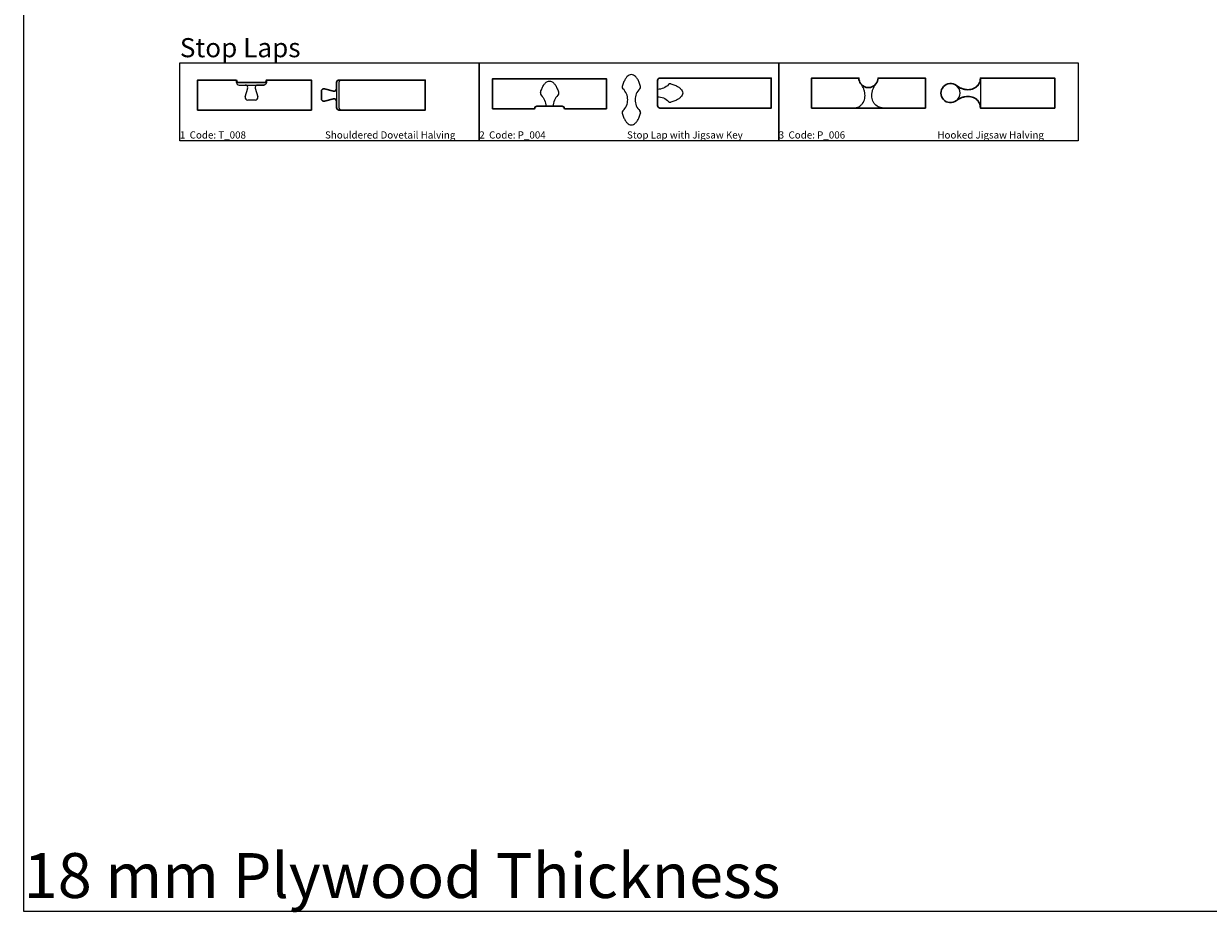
# Model space of a CAD drawing. Header units: millimetres. Extents: x 2699 to 13077, y -123 to 3757.
# Tile 1 of 11: x 6606 to 8584, y 625 to 2109. Entities that reach past the tile are written whole.
import ezdxf

# ---------------------------------------------------------------- set-up
doc = ezdxf.new("R2010")
doc.units = ezdxf.units.MM
for name, color, linetype, lineweight in [('cut 18 mm', 7, 'Continuous', 30), ('engrave 13.5', 6, 'Continuous', 18), ('engrave 4.5mm', 2, 'Continuous', 13), ('engrave 9mm', 3, 'Continuous', 25), ('joint 9 mm', 4, 'Continuous', 25), ('text', 9, 'Continuous', 50)]:
    doc.layers.add(name, color=color, linetype=linetype, lineweight=lineweight)
doc.styles.get("Standard").update_dxf_attribs({"font": 'arial.ttf'})

msp = doc.modelspace()

# ---------------------------------------------------------------- linework, layer by layer
for points in [[(6606.1, 3757.2), (13077, 3757.2), (13077, 626.6), (6606.1, 626.6)], [(6866.8, 2044), (7366.8, 2044), (7366.8, 1914), (6866.8, 1914)], [(7366.8, 2044), (7866.8, 2044), (7866.8, 1914), (7366.8, 1914)], [(7866.8, 2044), (8366.8, 2044), (8366.8, 1914), (7866.8, 1914)]]:
    msp.add_lwpolyline(points, close=True)
at = {"layer": 'cut 18 mm', "color": 7, "linetype": 'Continuous'}
for p, q in [((7108.4, 2000.6), (7123.2, 1996.6)), ((7128.4, 2000.6), (7128.4, 2011.1)), ((7103.2, 1983.8), (7103.2, 1996.6)), ((7123.2, 1983.9), (7108.4, 1979.9)), ((7128.4, 1969.3), (7128.4, 1979.9))]:
    msp.add_line(p, q, dxfattribs=at)
for points in [[(7668.6, 1968.6), (7854.5, 1968.6), (7854.5, 1968.6), (7854.5, 2018.6), (7668.6, 2018.6), (7668.6, 2018.6, 0.414214), (7664.5, 2014.5), (7664.5, 2014.5), (7664.5, 1972.7), (7664.5, 1972.7, 0.414214), (7668.6, 1968.6)], [(7509.1, 1967.4, 0.414214), (7505, 1971.5), (7505, 1971.5), (7463.2, 1971.5), (7463.2, 1971.5, 0.414214), (7459.1, 1967.4), (7459.1, 1967.4), (7389.1, 1967.4), (7389.1, 1967.4), (7389.1, 2017.4), (7389.1, 2017.4), (7579.1, 2017.4), (7579.1, 2017.4), (7579.1, 1967.4), (7509.1, 1967.4)]]:
    msp.add_lwpolyline(points, format="xyb", close=True, dxfattribs=at)
for points in [[(7991.7, 1968.6), (7991.7, 1968.6), (7991.7, 1968.6), (7921.7, 1968.6), (7921.7, 1968.6), (7921.7, 2018.6), (7921.7, 2018.6), (8000.7, 2018.6, 0.166092), (8004, 2008.9), (8004.1, 2008.8, 0.486194), (8029.3, 2008.8), (8029.3, 2008.9, 0.166092), (8032.7, 2018.6), (8111.7, 2018.6), (8111.7, 2018.6), (8111.7, 1968.6), (8111.7, 1968.6), (8041.7, 1968.6), (8041.7, 1968.6), (8041.7, 1968.6), (7991.7, 1968.6), (7991.7, 1968.6)], [(8004, 2008.9, -0.166092), (8000.7, 2018.6)], [(8029.3, 2008.9, 0.166092), (8032.7, 2018.6)], [(8163.6, 2006.2, 0.038948), (8168, 2003.2, 0.039956), (8172.9, 2001, 0.041958), (8177.9, 1999.7, 0.044907), (8182.9, 1999.2, 0.048634), (8187.7, 1999.7, 0.052733), (8192.1, 2001.1, 0.05648), (8196, 2003.3, 0.058932), (8199.2, 2006.3, 0.059317), (8201.6, 2009.9, 0.057501), (8203.1, 2014.1, 0.054083), (8203.7, 2018.6), (8327.7, 2018.6), (8327.7, 2018.6), (8327.7, 1968.6), (8327.7, 1968.6), (8203.7, 1968.6, 0.054084), (8203.1, 1973.1, 0.057502), (8201.6, 1977.3, 0.059318), (8199.2, 1980.9, 0.058933), (8196, 1983.9, 0.056481), (8192.1, 1986.1, 0.052733), (8187.7, 1987.5, 0.048634), (8182.9, 1988, 0.044907), (8177.9, 1987.5, 0.041959), (8172.9, 1986.2, 0.039957), (8168, 1984, 0.038948), (8163.6, 1981)], [(7132.5, 2015.2, 0.414214), (7128.4, 2011.1), (7128.4, 2000.6), (7128.4, 2011.1)], [(8163.6, 2006.2), (8163.5, 2006.2, 2.037811), (8163.5, 1980.9)], [(7132.5, 1965.2, -0.414214), (7128.4, 1969.3), (7128.4, 1979.9), (7128.4, 1969.3)]]:
    msp.add_lwpolyline(points, format="xyb", dxfattribs=at)
at = {"layer": 'cut 18 mm', "linetype": 'Continuous'}
msp.add_lwpolyline([(6961.5, 2015.2), (6896.5, 2015.2), (6896.5, 1965.2), (7086.5, 1965.2), (7086.5, 2015.2), (7011.5, 2015.2, -0.414214), (7007.4, 2011.1), (6965.6, 2011.1, -0.414214)], format="xyb", close=True, dxfattribs=at)
at = {"layer": 'cut 18 mm', "color": 7, "linetype": 'Continuous'}
for points in [[(7132.5, 1965.2), (7136.6, 1965.2), (7276.6, 1965.2), (7276.6, 2015.2), (7136.6, 2015.2), (7132.5, 2015.2)], [(7664.5, 1999.8), (7664.5, 1999.8), (7664.5, 2014.5)], [(7664.5, 1987.5), (7664.5, 1987.5), (7664.5, 1972.7)], [(7463.2, 1971.5), (7478, 1971.5), (7478, 1971.5)], [(7490.3, 1971.5), (7490.3, 1971.5), (7505, 1971.5)]]:
    msp.add_lwpolyline(points, dxfattribs=at)
msp.add_lwpolyline([(7276.6, 2015.2), (7276.6, 1965.2)], close=True, dxfattribs=at)
for centre, start, end in [((7107.3, 1996.6), 75, 180), ((7124.3, 2000.6), 255, 0), ((7107.3, 1983.8), 180, 285), ((7124.3, 1979.9), 0, 105)]:
    msp.add_arc(centre, 4.1, start, end, dxfattribs=at)
at = {"layer": 'engrave 13.5', "linetype": 'Continuous'}
msp.add_line((6965.6, 2007), (7007.4, 2007), dxfattribs=at)
msp.add_lwpolyline([(6961.5, 2011.1), (6961.5, 2015.2, 0.414214), (6965.6, 2011.1), (7007.4, 2011.1, 0.414214), (7011.5, 2015.2), (7011.5, 2011.1, -0.414214), (7007.4, 2007), (6996.8, 2007)], format="xyb", dxfattribs=at)
msp.add_arc((6965.6, 2011.1), 4.1, 180, 270, dxfattribs=at)
at = {"layer": 'engrave 4.5mm', "linetype": 'Continuous'}
for p, q in [((7128.2, 2000.6), (7128.2, 2011.1)), ((7128.2, 2000.6), (7128.2, 2011.1)), ((7128.2, 2000.6), (7128.2, 2011.1)), ((7128.4, 2011.1), (7128.4, 1969.3)), ((7136.6, 2015.2), (7132.5, 2015.2)), ((7132.5, 2011.1), (7132.5, 1969.3)), ((7128.2, 1969.3), (7128.2, 1979.9)), ((7132.5, 1965.2), (7136.6, 1965.2))]:
    msp.add_line(p, q, dxfattribs=at)
for centre, start, end in [((7132.5, 2011.1), 90, 180), ((7136.6, 2011.1), 90, 180), ((7132.5, 1969.3), 180, 270), ((7136.6, 1969.3), 180, 270)]:
    msp.add_arc(centre, 4.1, start, end, dxfattribs=at)
at = {"layer": 'engrave 9mm', "linetype": 'Continuous'}
for p, q in [((8203.7, 2018.6), (8203.7, 1968.6)), ((6976.1, 2007), (6996.8, 2007)), ((6976.1, 1987.1), (6980.1, 2001.9)), ((6992.8, 2001.9), (6996.8, 1987.1)), ((7108.4, 2000.6), (7123.2, 1996.6)), ((7128.4, 2000.6), (7128.4, 1979.9)), ((6992.9, 1981.9), (6980.1, 1981.9)), ((7103.2, 1983.9), (7103.2, 1996.6)), ((7123.2, 1983.9), (7108.4, 1979.9)), ((8041.7, 1968.6), (7991.7, 1968.6))]:
    msp.add_line(p, q, dxfattribs=at)
for points in [[(8203.7, 2018.6, -0.054083), (8203.1, 2014.1, -0.057501), (8201.6, 2009.9, -0.059317), (8199.2, 2006.3, -0.058932), (8196, 2003.3, -0.05648), (8192.1, 2001.1, -0.052733), (8187.7, 1999.7, -0.048634), (8182.9, 1999.2, -0.044907), (8177.9, 1999.7, -0.041958), (8172.9, 2001, -0.039956), (8168, 2003.2, -0.038948), (8163.6, 2006.2, -0.038948)], [(7468.9, 1993.9, -0.03147), (7471.1, 2000.6, -0.041297), (7473.9, 2006.1, -0.058256), (7477, 2010.2, -0.084809), (7480.5, 2012.7, -0.111927), (7484.1, 2013.5, -0.111928), (7487.7, 2012.7, -0.084809), (7491.2, 2010.2, -0.058256), (7494.4, 2006.1, -0.041297), (7497.1, 2000.6, -0.03147), (7499.4, 1993.9, -0.03147)], [(7686.8, 2008.9, 0.277372), (7682.8, 2007.7), (7682.8, 2007.7, -0.207779), (7664.5, 1999.8)], [(7664.5, 1999.8), (7664.5, 1987.5, -0.207779), (7682.8, 1979.6), (7682.8, 1979.6, 0.277369), (7686.8, 1978.4)], [(7686.8, 2008.9, -0.03147), (7693.5, 2006.7, -0.041297), (7699, 2003.9, -0.058256), (7703.1, 2000.7, -0.084809), (7705.6, 1997.3, -0.111928), (7706.5, 1993.6, -0.111927), (7705.6, 1990, -0.084809), (7703.1, 1986.6, -0.058256), (7699, 1983.4, -0.041297), (7693.5, 1980.6, -0.03147), (7686.8, 1978.4, -0.03147)], [(7991.7, 1968.6, 0.054084), (7996.2, 1969.2, 0.057502), (8000.4, 1970.7, 0.059318), (8004, 1973.1, 0.058933), (8007, 1976.3, 0.056481), (8009.2, 1980.2, 0.052733), (8010.6, 1984.6, 0.048634), (8011, 1989.4, 0.044907), (8010.6, 1994.4, 0.041959), (8009.2, 1999.4, 0.039957), (8007, 2004.3, 0.038948), (8004.1, 2008.8, 0.038948)], [(8004, 2008.9), (8004.1, 2008.8, 0.486194), (8029.3, 2008.8), (8029.3, 2008.9)], [(8041.7, 1968.6, -0.054084), (8037.1, 1969.2, -0.057502), (8033, 1970.7, -0.059318), (8029.3, 1973.1, -0.058933), (8026.4, 1976.3, -0.056481), (8024.1, 1980.2, -0.052733), (8022.8, 1984.6, -0.048634), (8022.3, 1989.4, -0.044907), (8022.8, 1994.4, -0.041959), (8024.1, 1999.4, -0.039957), (8026.3, 2004.3, -0.038948), (8029.3, 2008.8, -0.038948)], [(8163.6, 1981, 0.486309), (8163.6, 2006.2), (8163.5, 2006.2)], [(7468.9, 1993.9, 0.277369), (7470, 1989.8), (7470, 1989.8, -0.207779), (7478, 1971.5)], [(7499.4, 1993.9, -0.277372), (7498.2, 1989.8), (7498.2, 1989.8, 0.207779), (7490.3, 1971.5), (7478, 1971.5)], [(8163.6, 1981, -0.038948), (8168, 1984, -0.039957), (8172.9, 1986.2, -0.041959), (8177.9, 1987.5, -0.044907), (8182.9, 1988, -0.048634), (8187.7, 1987.5, -0.052733), (8192.1, 1986.1, -0.056481), (8196, 1983.9, -0.058933), (8199.2, 1980.9, -0.059318), (8201.6, 1977.3, -0.057502), (8203.1, 1973.1, -0.054084), (8203.7, 1968.6, -0.054084)]]:
    msp.add_lwpolyline(points, format="xyb", dxfattribs=at)
for centre, start, end in [((6976.1, 2002.9), 345, 90), ((6996.8, 2002.9), 90, 195), ((7107.3, 1996.6), 75, 180), ((7124.3, 2000.6), 255, 0), ((6980.1, 1986), 165, 270), ((6992.9, 1986), 270, 15), ((7107.3, 1983.9), 180, 285), ((7124.3, 1979.9), 0, 105)]:
    msp.add_arc(centre, 4.1, start, end, dxfattribs=at)
at = {"layer": 'joint 9 mm', "linetype": 'Continuous'}
for p, q in [((7606.8, 2000.6), (7606.8, 2000.6)), ((7634.9, 2000.6), (7634.9, 2000.6)), ((7627, 1982.4), (7627, 1982.4)), ((7606.8, 1964.1), (7606.8, 1964.1))]:
    msp.add_line(p, q, dxfattribs=at)
for points in [[(7636.1, 2004.7, 0.03147), (7633.9, 2011.4, 0.041297), (7631.1, 2016.9, 0.058256), (7627.9, 2021, 0.084809), (7624.5, 2023.5, 0.111928), (7620.9, 2024.4, 0.111927), (7617.2, 2023.5, 0.084809), (7613.8, 2021, 0.058256), (7610.6, 2016.9, 0.041297), (7607.8, 2011.4, 0.03147), (7605.6, 2004.7, 0.03147)], [(7605.6, 1960, 0.03147), (7607.8, 1953.3, 0.041297), (7610.6, 1947.8, 0.058256), (7613.8, 1943.7, 0.084809), (7617.2, 1941.2, 0.111927), (7620.9, 1940.4, 0.111928), (7624.5, 1941.2, 0.084809), (7627.9, 1943.7, 0.058256), (7631.1, 1947.8, 0.041297), (7633.9, 1953.3, 0.03147), (7636.1, 1960, 0.03147)]]:
    msp.add_lwpolyline(points, format="xyb", dxfattribs=at)
msp.add_lwpolyline([(7636.1, 1960, 0.277372), (7634.9, 1964.1)], format="xyb", close=True, dxfattribs=at)
for centre, radius, start, end in [((7609.6, 2003.6), 4.1, 164.9418, 226.9513), ((7589.7, 1982.4), 25, 313.0487, 46.9513), ((7652, 1982.4), 25, 133.0487, 180), ((7632.1, 2003.6), 4.1, 313.0487, 15.0588), ((7652, 1982.4), 25, 180, 226.9513), ((7609.6, 1961.1), 4.1, 133.0487, 195.0582)]:
    msp.add_arc(centre, radius, start, end, dxfattribs=at)

# ---------------------------------------------------------------- texts
at = {"layer": 'text', "attachment_point": 1}
for s, width, insert, char_height in [('Stop Laps', 2257.463, (6866.8, 2085.4), 32), ('1  Code: T_008                                    Shouldered Dovetail Halving', 500, (6866.8, 1929.6), 12), ('2  Code: P_004                                     Stop Lap with Jigsaw Key', 500, (7366.8, 1929.6), 12), ('3  Code: P_006                                          Hooked Jigsaw Halving', 500, (7866.8, 1929.6), 12), ('18 mm Plywood Thickness', 1515.889, (6606.1, 723.9), 75)]:
    msp.add_mtext_dynamic_manual_height_columns(s, width=width, gutter_width=12.5, heights=[0], dxfattribs=dict(at, insert=insert, char_height=char_height))

doc.saveas('drawing.dxf')
